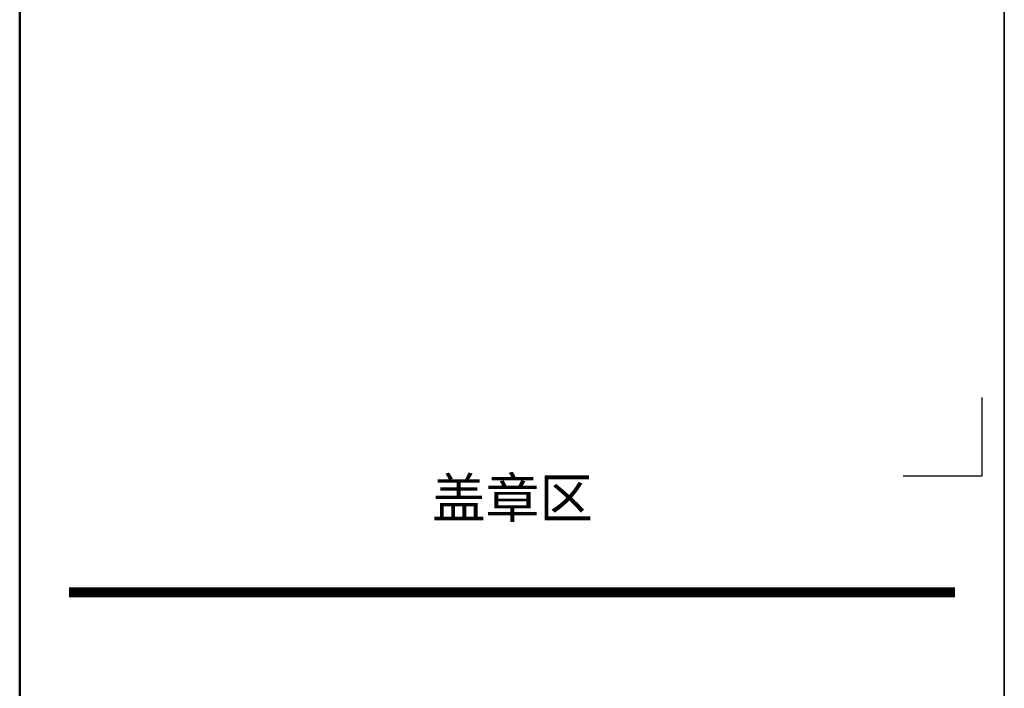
# Model space of a CAD drawing. Header units: millimetres. Extents: x -347 to 6927, y -2179 to 791.
# Tile 13 of 14: x 3353 to 3853, y -343 to -3. Entities that reach past the tile are written whole.
import ezdxf
from ezdxf.enums import TextEntityAlignment as Align

# ---------------------------------------------------------------- set-up
doc = ezdxf.new("R2010")
doc.units = ezdxf.units.MM
doc.header["$MEASUREMENT"] = 0
doc.layers.add('TK-PUBLIC', color=7, linetype='Continuous')
doc.styles.add('新标识1', font='simhei_0.ttf')

msp = doc.modelspace()

# ---------------------------------------------------------------- linework, layer by layer
at = {"layer": 'TK-PUBLIC', "color": 3}
for p, q in [((3852.77, -2179.17), (3852.77, 790.83)), ((3852.77, 790.83), (3852.77, -2179.17))]:
    msp.add_line(p, q, dxfattribs=at)
at = {"layer": 'TK-PUBLIC', "color": 5, "lineweight": 50}
msp.add_line((3352.77, -2079.17), (3352.77, 690.83), dxfattribs=at)
at = {"layer": 'TK-PUBLIC', "color": 253}
msp.add_lwpolyline([(3841.35, -195.2), (3841.35, -235.2), (3801.35, -235.2)], dxfattribs=at)
at = {"layer": 'TK-PUBLIC', "const_width": 5}
msp.add_lwpolyline([(3377.77, -294.17), (3827.77, -294.17)], dxfattribs=at)

# ---------------------------------------------------------------- texts
at = {"layer": 'TK-PUBLIC', "color": 253, "style": '新标识1'}
msp.add_text('盖章区', height=20, dxfattribs=at).set_placement((3602.99, -245.64), align=Align.MIDDLE)

doc.saveas('drawing.dxf')
